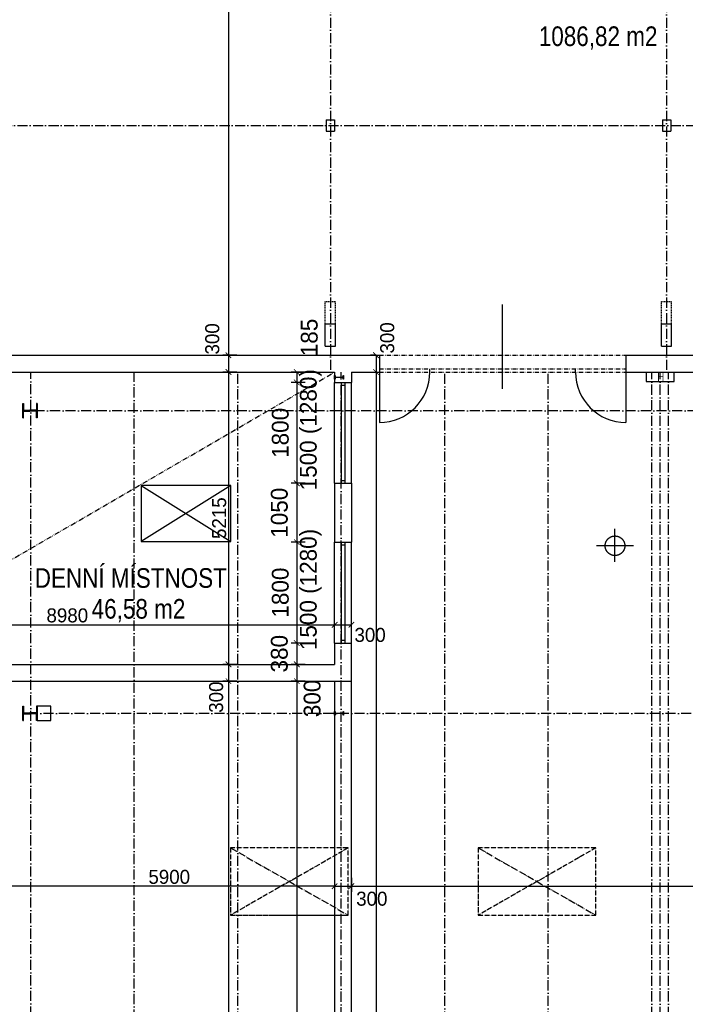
# Model space of a CAD drawing. Header units: millimetres. Extents: x -637441 to -130928, y -380379 to -53767.
# Tile 15 of 193: x -585990 to -574112, y -267648 to -250081. Entities that reach past the tile are written whole.
import ezdxf

# ---------------------------------------------------------------- set-up
doc = ezdxf.new("R2010")
doc.units = ezdxf.units.MM
doc.header["$LTSCALE"] = 10
for name, pattern in [('ACAD_ISO03W100', [30, 12, -18]), ('ACAD_ISO05W100', [34, 24, -3, 0.5, -3, 0.5, -3]), ('ACAD_ISO10W100', [18.5, 12, -3, 0.5, -3]), ('ACAD_ISO12W100', [22, 12, -3, 0.5, -3, 0.5, -3]), ('DASHDOT', [25.4, 12.7, -6.35, 0, -6.35])]:
    doc.linetypes.add(name, pattern=pattern)
for name, color, linetype in [('I', 3, 'Continuous'), ('Kóty', 7, 'Continuous'), ('NOVA_PRISTAVBA', 121, 'Continuous'), ('Osy', 1, 'DASHDOT'), ('POPIS', 7, 'Continuous'), ('SLABE', 7, 'Continuous'), ('SLABĚ', 7, 'Continuous'), ('Výplně otvorů', 7, 'Continuous'), ('ZDIVO', 6, 'Continuous')]:
    doc.layers.add(name, color=color, linetype=linetype)
doc.styles.add('NARROW', font='txt')
doc.styles.add('TGV styl', font='txt')
doc.dimstyles.new('VNITŘEK 1-200', dxfattribs={"dimtxt": 250, "dimasz": 100, "dimexe": 100, "dimexo": 250, "dimgap": 40, "dimtad": 1, "dimdec": 0, "dimzin": 0, "dimdsep": 46, "dimtxsty": 'TGV styl', "dimblk1": 'ARCHTICK', "dimblk2": 'ARCHTICK', "dimsah": 1, "dimcen": 0.09, "dimclrd": 256, "dimclre": 256, "dimclrt": 220, "dimadec": 0, "dimazin": 0, "dimtfac": 1, "dimtdec": 0, "dimtofl": 0, "dimtmove": 2, "dimatfit": 3, "dimldrblk": 'ARCHTICK', "dimfxl": 150, "dimfxlon": 1, "dimtolj": 1, "dimtzin": 0, "dimarcsym": 0})
doc.dimstyles.new('VNĚJŠEK 1-100', dxfattribs={"dimtxt": 300, "dimasz": 100, "dimexe": 100, "dimexo": 250, "dimgap": 40, "dimtad": 1, "dimdec": 0, "dimzin": 0, "dimdsep": 46, "dimtxsty": 'TGV styl', "dimblk1": 'ARCHTICK', "dimblk2": 'ARCHTICK', "dimsah": 1, "dimcen": 0.09, "dimclrd": 256, "dimclre": 256, "dimclrt": 220, "dimadec": 0, "dimazin": 0, "dimtfac": 1, "dimtdec": 0, "dimtofl": 0, "dimtmove": 2, "dimatfit": 3, "dimldrblk": 'ARCHTICK', "dimfxl": 350, "dimfxlon": 1, "dimtolj": 1, "dimtzin": 0, "dimarcsym": 0})

# ---------------------------------------------------------------- blocks, each defined once
blk = doc.blocks.new('_ArchTick')
at = {"color": 0, "const_width": 0.15}
blk.add_lwpolyline([(-0.5, -0.5), (0.5, 0.5)], dxfattribs=at)
blk = doc.blocks.new('*D229')
at = {"layer": 'DEFPOINTS', "color": 0, "ltscale": 0.35}
for p in [(-579472, -237908), (-582264, -256068), (-580446, -256068)]:
    blk.add_point(p, dxfattribs=at)
at = {"layer": 'Kóty', "lineweight": -2, "ltscale": 0.35}
for p, q in [((-582114, -237908), (-582364, -237908)), ((-582264, -237908), (-582264, -256068)), ((-582114, -256068), (-582364, -256068))]:
    blk.add_line(p, q, dxfattribs=at)
at = {"layer": 'Kóty', "lineweight": -2, "ltscale": 0.35, "xscale": 100, "yscale": 100, "zscale": 100}
for p, rotation in [((-582264, -237908), 90), ((-582264, -256068), 270)]:
    blk.add_blockref('_ArchTick', p, dxfattribs=dict(at, rotation=rotation))
at = {"layer": 'Kóty', "color": 220, "ltscale": 0.35, "insert": (-582429, -246988), "char_height": 250, "attachment_point": 5, "rotation": 90, "style": 'TGV styl'}
blk.add_mtext('\\A1;18160', dxfattribs=at)
blk = doc.blocks.new('*D230')
at = {"layer": 'DEFPOINTS', "color": 0, "ltscale": 0.35}
for p in [(-580446, -256068), (-582264, -256368), (-580446, -256368)]:
    blk.add_point(p, dxfattribs=at)
at = {"layer": 'Kóty', "lineweight": -2, "ltscale": 0.35}
for p, q in [((-582114, -256068), (-582364, -256068)), ((-582264, -256068), (-582264, -256368)), ((-582114, -256368), (-582364, -256368))]:
    blk.add_line(p, q, dxfattribs=at)
at = {"layer": 'Kóty', "lineweight": -2, "ltscale": 0.35, "xscale": 100, "yscale": 100, "zscale": 100}
for p, rotation in [((-582264, -256068), 90), ((-582264, -256368), 270)]:
    blk.add_blockref('_ArchTick', p, dxfattribs=dict(at, rotation=rotation))
at = {"layer": 'Kóty', "color": 220, "ltscale": 0.35, "insert": (-582552, -255776), "char_height": 250, "attachment_point": 5, "rotation": 90, "style": 'TGV styl'}
blk.add_mtext('\\A1;300', dxfattribs=at)
blk = doc.blocks.new('*D231')
at = {"layer": 'DEFPOINTS', "color": 0, "ltscale": 0.35}
for p in [(-580446, -256368), (-582264, -261583), (-580371, -261583)]:
    blk.add_point(p, dxfattribs=at)
at = {"layer": 'Kóty', "lineweight": -2, "ltscale": 0.35}
for p, q in [((-582114, -256368), (-582364, -256368)), ((-582264, -256368), (-582264, -261583)), ((-582114, -261583), (-582364, -261583))]:
    blk.add_line(p, q, dxfattribs=at)
at = {"layer": 'Kóty', "lineweight": -2, "ltscale": 0.35, "xscale": 100, "yscale": 100, "zscale": 100}
for p, rotation in [((-582264, -256368), 90), ((-582264, -261583), 270)]:
    blk.add_blockref('_ArchTick', p, dxfattribs=dict(at, rotation=rotation))
at = {"layer": 'Kóty', "color": 220, "ltscale": 0.35, "insert": (-582429, -258975), "char_height": 250, "attachment_point": 5, "rotation": 90, "style": 'TGV styl'}
blk.add_mtext('\\A1;5215', dxfattribs=at)
blk = doc.blocks.new('*D232')
at = {"layer": 'DEFPOINTS', "color": 0, "ltscale": 0.35}
for p in [(-580371, -261583), (-582264, -261883), (-580371, -261883)]:
    blk.add_point(p, dxfattribs=at)
at = {"layer": 'Kóty', "lineweight": -2, "ltscale": 0.35}
for p, q in [((-582114, -261583), (-582364, -261583)), ((-582264, -261583), (-582264, -261883)), ((-582114, -261883), (-582364, -261883))]:
    blk.add_line(p, q, dxfattribs=at)
at = {"layer": 'Kóty', "lineweight": -2, "ltscale": 0.35, "xscale": 100, "yscale": 100, "zscale": 100}
for p, rotation in [((-582264, -261583), 90), ((-582264, -261883), 270)]:
    blk.add_blockref('_ArchTick', p, dxfattribs=dict(at, rotation=rotation))
at = {"layer": 'Kóty', "color": 220, "ltscale": 0.35, "insert": (-582483, -262168), "char_height": 250, "attachment_point": 5, "rotation": 90, "style": 'TGV styl'}
blk.add_mtext('\\A1;300', dxfattribs=at)
blk = doc.blocks.new('*D233')
at = {"layer": 'DEFPOINTS', "color": 0, "ltscale": 0.35}
for p in [(-580371, -261883), (-582264, -280603), (-580371, -280603)]:
    blk.add_point(p, dxfattribs=at)
at = {"layer": 'Kóty', "lineweight": -2, "ltscale": 0.35}
for p, q in [((-582114, -261883), (-582364, -261883)), ((-582264, -261883), (-582264, -280603)), ((-582114, -280603), (-582364, -280603))]:
    blk.add_line(p, q, dxfattribs=at)
at = {"layer": 'Kóty', "lineweight": -2, "ltscale": 0.35, "xscale": 100, "yscale": 100, "zscale": 100}
for p, rotation in [((-582264, -261883), 90), ((-582264, -280603), 270)]:
    blk.add_blockref('_ArchTick', p, dxfattribs=dict(at, rotation=rotation))
at = {"layer": 'Kóty', "color": 220, "ltscale": 0.35, "insert": (-582432, -270399), "char_height": 250, "attachment_point": 5, "rotation": 90, "style": 'TGV styl'}
blk.add_mtext('\\A1;18720', dxfattribs=at)
blk = doc.blocks.new('*D239')
at = {"layer": 'DEFPOINTS', "color": 0, "ltscale": 0.35}
for p in [(-579571, -256068), (-580071, -256368), (-579631, -256368)]:
    blk.add_point(p, dxfattribs=at)
at = {"layer": 'Kóty', "lineweight": -2, "ltscale": 0.35}
for p, q in [((-579631, -256068), (-579731, -256068)), ((-579631, -256068), (-579631, -256368)), ((-579781, -256368), (-579531, -256368))]:
    blk.add_line(p, q, dxfattribs=at)
at = {"layer": 'Kóty', "lineweight": -2, "ltscale": 0.35, "xscale": 100, "yscale": 100, "zscale": 100}
for p, rotation in [((-579631, -256068), 90), ((-579631, -256368), 270)]:
    blk.add_blockref('_ArchTick', p, dxfattribs=dict(at, rotation=rotation))
at = {"layer": 'Kóty', "color": 220, "ltscale": 0.35, "insert": (-579430, -255759), "char_height": 250, "attachment_point": 5, "rotation": 90, "style": 'TGV styl'}
blk.add_mtext('\\A1;300', dxfattribs=at)
blk = doc.blocks.new('*D240')
at = {"layer": 'DEFPOINTS', "color": 0, "ltscale": 0.35}
for p in [(-580071, -256368), (-580071, -286548), (-579631, -286548)]:
    blk.add_point(p, dxfattribs=at)
at = {"layer": 'Kóty', "lineweight": -2, "ltscale": 0.35}
for p, q in [((-579781, -256368), (-579531, -256368)), ((-579631, -256368), (-579631, -286548)), ((-579781, -286548), (-579531, -286548))]:
    blk.add_line(p, q, dxfattribs=at)
at = {"layer": 'Kóty', "lineweight": -2, "ltscale": 0.35, "xscale": 100, "yscale": 100, "zscale": 100}
for p, rotation in [((-579631, -256368), 90), ((-579631, -286548), 270)]:
    blk.add_blockref('_ArchTick', p, dxfattribs=dict(at, rotation=rotation))
at = {"layer": 'Kóty', "color": 220, "ltscale": 0.35, "insert": (-579796, -271458), "char_height": 250, "attachment_point": 5, "rotation": 90, "style": 'TGV styl'}
blk.add_mtext('\\A1;30180', dxfattribs=at)
blk = doc.blocks.new('*D258')
at = {"layer": 'DEFPOINTS', "color": 0, "ltscale": 0.35}
for p in [(-580371, -260879), (-589351, -261583), (-580371, -261583)]:
    blk.add_point(p, dxfattribs=at)
at = {"layer": 'Kóty', "lineweight": -2, "ltscale": 0.35}
for p, q in [((-589351, -261029), (-589351, -260779)), ((-580371, -261029), (-580371, -260779)), ((-589351, -260879), (-580371, -260879))]:
    blk.add_line(p, q, dxfattribs=at)
at = {"layer": 'Kóty', "lineweight": -2, "ltscale": 0.35, "xscale": 100, "yscale": 100, "zscale": 100, "rotation": 180}
blk.add_blockref('_ArchTick', (-589351, -260879), dxfattribs=at)
at = {"layer": 'Kóty', "lineweight": -2, "ltscale": 0.35, "xscale": 100, "yscale": 100, "zscale": 100}
blk.add_blockref('_ArchTick', (-580371, -260879), dxfattribs=at)
at = {"layer": 'Kóty', "color": 220, "ltscale": 0.35, "insert": (-585140, -260711), "char_height": 250, "attachment_point": 5, "style": 'TGV styl'}
blk.add_mtext('\\A1;8980', dxfattribs=at)
blk = doc.blocks.new('*D259')
at = {"layer": 'DEFPOINTS', "color": 0, "ltscale": 0.35}
for p in [(-580071, -260876), (-580371, -261203), (-580071, -261203)]:
    blk.add_point(p, dxfattribs=at)
at = {"layer": 'Kóty', "lineweight": -2, "ltscale": 0.35}
for p, q in [((-580371, -260953), (-580371, -260776)), ((-580071, -260953), (-580071, -260776)), ((-580371, -260876), (-580071, -260876))]:
    blk.add_line(p, q, dxfattribs=at)
at = {"layer": 'Kóty', "lineweight": -2, "ltscale": 0.35, "xscale": 100, "yscale": 100, "zscale": 100, "rotation": 180}
blk.add_blockref('_ArchTick', (-580371, -260876), dxfattribs=at)
at = {"layer": 'Kóty', "lineweight": -2, "ltscale": 0.35, "xscale": 100, "yscale": 100, "zscale": 100}
blk.add_blockref('_ArchTick', (-580071, -260876), dxfattribs=at)
at = {"layer": 'Kóty', "color": 220, "ltscale": 0.35, "insert": (-579737, -261059), "char_height": 250, "attachment_point": 5, "style": 'TGV styl'}
blk.add_mtext('\\A1;300', dxfattribs=at)
blk = doc.blocks.new('*D260')
at = {"layer": 'DEFPOINTS', "color": 0, "ltscale": 0.35}
for p in [(-580071, -256368), (-562771, -256368), (-562771, -265541)]:
    blk.add_point(p, dxfattribs=at)
at = {"layer": 'Kóty', "lineweight": -2, "ltscale": 0.35}
for p, q in [((-580071, -265391), (-580071, -265641)), ((-562771, -265391), (-562771, -265641)), ((-580071, -265541), (-562771, -265541))]:
    blk.add_line(p, q, dxfattribs=at)
at = {"layer": 'Kóty', "lineweight": -2, "ltscale": 0.35, "xscale": 100, "yscale": 100, "zscale": 100, "rotation": 180}
blk.add_blockref('_ArchTick', (-580071, -265541), dxfattribs=at)
at = {"layer": 'Kóty', "lineweight": -2, "ltscale": 0.35, "xscale": 100, "yscale": 100, "zscale": 100}
blk.add_blockref('_ArchTick', (-562771, -265541), dxfattribs=at)
at = {"layer": 'Kóty', "color": 220, "ltscale": 0.35, "insert": (-571421, -265376), "char_height": 250, "attachment_point": 5, "style": 'TGV styl'}
blk.add_mtext('\\A1;17300', dxfattribs=at)
blk = doc.blocks.new('*D270')
at = {"layer": 'DEFPOINTS', "color": 0, "ltscale": 0.35}
for p in [(-586271, -261883), (-580371, -261883), (-586271, -265541)]:
    blk.add_point(p, dxfattribs=at)
at = {"layer": 'Kóty', "lineweight": -2, "ltscale": 0.35}
for p, q in [((-586271, -265391), (-586271, -265641)), ((-580371, -265391), (-580371, -265641)), ((-580371, -265541), (-586271, -265541))]:
    blk.add_line(p, q, dxfattribs=at)
at = {"layer": 'Kóty', "lineweight": -2, "ltscale": 0.35, "xscale": 100, "yscale": 100, "zscale": 100, "rotation": 180}
blk.add_blockref('_ArchTick', (-586271, -265541), dxfattribs=at)
at = {"layer": 'Kóty', "lineweight": -2, "ltscale": 0.35, "xscale": 100, "yscale": 100, "zscale": 100}
blk.add_blockref('_ArchTick', (-580371, -265541), dxfattribs=at)
at = {"layer": 'Kóty', "color": 220, "ltscale": 0.35, "insert": (-583321, -265376), "char_height": 250, "attachment_point": 5, "style": 'TGV styl'}
blk.add_mtext('\\A1;5900', dxfattribs=at)
blk = doc.blocks.new('*D271')
at = {"layer": 'DEFPOINTS', "color": 0, "ltscale": 0.35}
for p in [(-580371, -261883), (-580071, -261883), (-580071, -265541)]:
    blk.add_point(p, dxfattribs=at)
at = {"layer": 'Kóty', "lineweight": -2, "ltscale": 0.35}
for p, q in [((-580371, -265391), (-580371, -265641)), ((-580071, -265391), (-580071, -265641)), ((-580371, -265541), (-580071, -265541))]:
    blk.add_line(p, q, dxfattribs=at)
at = {"layer": 'Kóty', "lineweight": -2, "ltscale": 0.35, "xscale": 100, "yscale": 100, "zscale": 100, "rotation": 180}
blk.add_blockref('_ArchTick', (-580371, -265541), dxfattribs=at)
at = {"layer": 'Kóty', "lineweight": -2, "ltscale": 0.35, "xscale": 100, "yscale": 100, "zscale": 100}
blk.add_blockref('_ArchTick', (-580071, -265541), dxfattribs=at)
at = {"layer": 'Kóty', "color": 220, "ltscale": 0.35, "insert": (-579706, -265766), "char_height": 250, "attachment_point": 5, "style": 'TGV styl'}
blk.add_mtext('\\A1;300', dxfattribs=at)
blk = doc.blocks.new('*D545')
at = {"layer": 'DEFPOINTS', "color": 0, "ltscale": 0.35}
for p in [(-580371, -256368), (-581045, -256553), (-580371, -256553)]:
    blk.add_point(p, dxfattribs=at)
at = {"layer": 'Kóty', "lineweight": -2, "ltscale": 0.35}
for p, q in [((-580895, -256368), (-581145, -256368)), ((-581045, -256368), (-581045, -256553)), ((-580895, -256553), (-581145, -256553))]:
    blk.add_line(p, q, dxfattribs=at)
at = {"layer": 'Kóty', "lineweight": -2, "ltscale": 0.35, "xscale": 100, "yscale": 100, "zscale": 100}
for p, rotation in [((-581045, -256368), 90), ((-581045, -256553), 270)]:
    blk.add_blockref('_ArchTick', p, dxfattribs=dict(at, rotation=rotation))
at = {"layer": 'Kóty', "color": 220, "ltscale": 0.35, "insert": (-580821, -255751), "char_height": 300, "attachment_point": 5, "rotation": 90, "style": 'TGV styl'}
blk.add_mtext('\\A1;185', dxfattribs=at)
blk = doc.blocks.new('*D546')
at = {"layer": 'DEFPOINTS', "color": 0, "ltscale": 0.35}
for p in [(-580371, -256553), (-581045, -258353), (-580371, -258353)]:
    blk.add_point(p, dxfattribs=at)
at = {"layer": 'Kóty', "lineweight": -2, "ltscale": 0.35}
for p, q in [((-580895, -256553), (-581145, -256553)), ((-581045, -256553), (-581045, -258353)), ((-580895, -258353), (-581145, -258353))]:
    blk.add_line(p, q, dxfattribs=at)
at = {"layer": 'Kóty', "lineweight": -2, "ltscale": 0.35, "xscale": 100, "yscale": 100, "zscale": 100}
for p, rotation in [((-581045, -256553), 90), ((-581045, -258353), 270)]:
    blk.add_blockref('_ArchTick', p, dxfattribs=dict(at, rotation=rotation))
at = {"layer": 'Kóty', "color": 220, "ltscale": 0.35, "insert": (-581045, -257453), "char_height": 300, "attachment_point": 5, "rotation": 90, "style": 'TGV styl'}
blk.add_mtext('\\A1;1800\\P 1500 (1280)', dxfattribs=at)
blk = doc.blocks.new('*D547')
at = {"layer": 'DEFPOINTS', "color": 0, "ltscale": 0.35}
for p in [(-580371, -258353), (-581045, -259403), (-580371, -259403)]:
    blk.add_point(p, dxfattribs=at)
at = {"layer": 'Kóty', "lineweight": -2, "ltscale": 0.35}
for p, q in [((-580895, -258353), (-581145, -258353)), ((-581045, -258353), (-581045, -259403)), ((-580895, -259403), (-581145, -259403))]:
    blk.add_line(p, q, dxfattribs=at)
at = {"layer": 'Kóty', "lineweight": -2, "ltscale": 0.35, "xscale": 100, "yscale": 100, "zscale": 100}
for p, rotation in [((-581045, -258353), 90), ((-581045, -259403), 270)]:
    blk.add_blockref('_ArchTick', p, dxfattribs=dict(at, rotation=rotation))
at = {"layer": 'Kóty', "color": 220, "ltscale": 0.35, "insert": (-581355, -258878), "char_height": 300, "attachment_point": 5, "rotation": 90, "style": 'TGV styl'}
blk.add_mtext('\\A1;1050', dxfattribs=at)
blk = doc.blocks.new('*D548')
at = {"layer": 'DEFPOINTS', "color": 0, "ltscale": 0.35}
for p in [(-580371, -259403), (-581045, -261203), (-580371, -261203)]:
    blk.add_point(p, dxfattribs=at)
at = {"layer": 'Kóty', "lineweight": -2, "ltscale": 0.35}
for p, q in [((-580895, -259403), (-581145, -259403)), ((-581045, -259403), (-581045, -261203)), ((-580895, -261203), (-581145, -261203))]:
    blk.add_line(p, q, dxfattribs=at)
at = {"layer": 'Kóty', "lineweight": -2, "ltscale": 0.35, "xscale": 100, "yscale": 100, "zscale": 100}
for p, rotation in [((-581045, -259403), 90), ((-581045, -261203), 270)]:
    blk.add_blockref('_ArchTick', p, dxfattribs=dict(at, rotation=rotation))
at = {"layer": 'Kóty', "color": 220, "ltscale": 0.35, "insert": (-581045, -260303), "char_height": 300, "attachment_point": 5, "rotation": 90, "style": 'TGV styl'}
blk.add_mtext('\\A1;1800\\P 1500 (1280)', dxfattribs=at)
blk = doc.blocks.new('*D549')
at = {"layer": 'DEFPOINTS', "color": 0, "ltscale": 0.35}
for p in [(-580371, -261203), (-581045, -261583), (-580371, -261583)]:
    blk.add_point(p, dxfattribs=at)
at = {"layer": 'Kóty', "lineweight": -2, "ltscale": 0.35}
for p, q in [((-580895, -261203), (-581145, -261203)), ((-581045, -261203), (-581045, -261583)), ((-580895, -261583), (-581145, -261583))]:
    blk.add_line(p, q, dxfattribs=at)
at = {"layer": 'Kóty', "lineweight": -2, "ltscale": 0.35, "xscale": 100, "yscale": 100, "zscale": 100}
for p, rotation in [((-581045, -261203), 90), ((-581045, -261583), 270)]:
    blk.add_blockref('_ArchTick', p, dxfattribs=dict(at, rotation=rotation))
at = {"layer": 'Kóty', "color": 220, "ltscale": 0.35, "insert": (-581355, -261393), "char_height": 300, "attachment_point": 5, "rotation": 90, "style": 'TGV styl'}
blk.add_mtext('\\A1;380', dxfattribs=at)
blk = doc.blocks.new('*D550')
at = {"layer": 'DEFPOINTS', "color": 0, "ltscale": 0.35}
for p in [(-580371, -261583), (-581045, -261883), (-580371, -261883)]:
    blk.add_point(p, dxfattribs=at)
at = {"layer": 'Kóty', "lineweight": -2, "ltscale": 0.35}
for p, q in [((-580895, -261583), (-581145, -261583)), ((-581045, -261583), (-581045, -261883)), ((-580895, -261883), (-581145, -261883))]:
    blk.add_line(p, q, dxfattribs=at)
at = {"layer": 'Kóty', "lineweight": -2, "ltscale": 0.35, "xscale": 100, "yscale": 100, "zscale": 100}
for p, rotation in [((-581045, -261583), 90), ((-581045, -261883), 270)]:
    blk.add_blockref('_ArchTick', p, dxfattribs=dict(at, rotation=rotation))
at = {"layer": 'Kóty', "color": 220, "ltscale": 0.35, "insert": (-580770, -262191), "char_height": 300, "attachment_point": 5, "rotation": 90, "style": 'TGV styl'}
blk.add_mtext('\\A1;300', dxfattribs=at)
blk = doc.blocks.new('*D551')
at = {"layer": 'DEFPOINTS', "color": 0, "ltscale": 0.35}
for p in [(-580371, -261883), (-581045, -282648), (-580371, -282648)]:
    blk.add_point(p, dxfattribs=at)
at = {"layer": 'Kóty', "lineweight": -2, "ltscale": 0.35}
for p, q in [((-580895, -261883), (-581145, -261883)), ((-581045, -261883), (-581045, -282648)), ((-580895, -282648), (-581145, -282648))]:
    blk.add_line(p, q, dxfattribs=at)
at = {"layer": 'Kóty', "lineweight": -2, "ltscale": 0.35, "xscale": 100, "yscale": 100, "zscale": 100}
for p, rotation in [((-581045, -261883), 90), ((-581045, -282648), 270)]:
    blk.add_blockref('_ArchTick', p, dxfattribs=dict(at, rotation=rotation))
at = {"layer": 'Kóty', "color": 220, "ltscale": 0.35, "insert": (-581235, -272265), "char_height": 300, "attachment_point": 5, "rotation": 90, "style": 'TGV styl'}
blk.add_mtext('\\A1;20765', dxfattribs=at)

msp = doc.modelspace()

# ---------------------------------------------------------------- linework, layer by layer
at = {"layer": 'I'}
for points in [[(-580371.165, -256427.597), (-580362.594, -256427.597), (-580359.737, -256459.024), (-580222.601, -256459.024), (-580219.744, -256427.597), (-580211.173, -256427.597), (-580211.173, -256496.165), (-580219.744, -256496.165), (-580222.601, -256464.738), (-580359.737, -256464.738), (-580362.594, -256496.165), (-580371.165, -256496.165), (-580371.165, -256427.597)], [(-585936.228, -256926.354), (-585936.228, -257186.354), (-585922.228, -257186.354), (-585922.228, -257063.354), (-585806.228, -257063.354)], [(-585936.228, -257186.354), (-585936.228, -256926.354), (-585922.228, -256926.354), (-585922.228, -257049.354), (-585806.228, -257049.354)], [(-585676.228, -256926.354), (-585676.228, -257186.354), (-585690.228, -257186.354), (-585690.228, -257063.354), (-585806.228, -257063.354)], [(-585676.228, -257186.354), (-585676.228, -256926.354), (-585690.228, -256926.354), (-585690.228, -257049.354), (-585806.228, -257049.354)], [(-585936.228, -262586.185), (-585936.228, -262326.185), (-585922.228, -262326.185), (-585922.228, -262449.185), (-585806.228, -262449.185)], [(-585936.228, -262326.185), (-585936.228, -262586.185), (-585922.228, -262586.185), (-585922.228, -262463.185), (-585806.228, -262463.185)], [(-585676.228, -262586.185), (-585676.228, -262326.185), (-585690.228, -262326.185), (-585690.228, -262449.185), (-585806.228, -262449.185)], [(-585676.228, -262326.185), (-585676.228, -262586.185), (-585690.228, -262586.185), (-585690.228, -262463.185), (-585806.228, -262463.185)], [(-580371.202, -262423.68), (-580362.631, -262423.68), (-580359.774, -262455.107), (-580222.638, -262455.107), (-580219.781, -262423.68), (-580211.21, -262423.68), (-580211.21, -262492.248), (-580219.781, -262492.248), (-580222.638, -262460.821), (-580359.774, -262460.821), (-580362.631, -262492.248), (-580371.202, -262492.248), (-580371.202, -262423.68)]]:
    msp.add_lwpolyline(points, dxfattribs=at)
at = {"layer": 'Kóty'}
msp.add_line((-577379.769, -255159.869), (-577379.769, -256667.116), dxfattribs=at)
at = {"layer": 'NOVA_PRISTAVBA', "linetype": 'Continuous', "ltscale": 10}
for p, q in [((-580249.366, -256602.797), (-580184.171, -256602.797)), ((-580249.366, -258302.797), (-580184.171, -258302.797)), ((-580249.366, -259452.797), (-580184.171, -259452.797)), ((-580249.366, -261152.797), (-580184.171, -261152.797))]:
    msp.add_line(p, q, dxfattribs=at)
at = {"layer": 'Osy', "linetype": 'ACAD_ISO10W100', "ltscale": 1.5}
for p, q in [((-580446.228, -226457.964), (-580446.228, -256367.964)), ((-574446.228, -226457.964), (-574446.228, -256367.964)), ((-604621.228, -251967.964), (-544271.228, -251967.964)), ((-585788.228, -286457.964), (-585788.228, -256367.964)), ((-583946.228, -286512.961), (-583946.228, -256367.964)), ((-582099.228, -286547.964), (-582099.228, -256367.964)), ((-580252.228, -286472.796), (-580252.228, -256367.964)), ((-578405.228, -286547.35), (-578405.228, -256367.964)), ((-576558.228, -286547.35), (-576558.228, -256367.964)), ((-574711.228, -292847.964), (-574711.228, -256367.964)), ((-574561.228, -292847.964), (-574561.228, -256367.964)), ((-574561.228, -292847.964), (-574561.228, -256367.964)), ((-574411.228, -292847.964), (-574411.228, -256367.964)), ((-573336.228, -257058.133), (-585936.228, -257058.133)), ((-563186.228, -262457.964), (-585788.228, -262457.964))]:
    msp.add_line(p, q, dxfattribs=at)
at = {"layer": 'POPIS'}
for p, q in [((-574809.945, -256367.964), (-574809.945, -256535.971)), ((-574809.945, -256367.964), (-574312.511, -256367.964)), ((-574312.511, -256535.971), (-574312.511, -256367.964)), ((-574809.945, -256535.971), (-574312.511, -256535.971))]:
    msp.add_line(p, q, dxfattribs=at)
at = {"layer": 'SLABE', "ltscale": 50}
for p, q in [((-580371.228, -258352.797), (-580371.228, -256552.797)), ((-580071.228, -258352.797), (-580071.228, -256552.797)), ((-580371.228, -261202.797), (-580371.228, -259402.797)), ((-580071.228, -261202.797), (-580071.228, -259402.797))]:
    msp.add_line(p, q, dxfattribs=at)
at = {"layer": 'SLABE', "linetype": 'ACAD_ISO05W100', "ltscale": 0.35}
for p, q in [((-580125.728, -264857.964), (-582225.728, -266057.964)), ((-575708.228, -264857.964), (-577808.228, -266057.964))]:
    msp.add_line(p, q, dxfattribs=at)
at = {"layer": 'SLABE', "linetype": 'ACAD_ISO05W100', "ltscale": 0.5}
for p, q in [((-582225.728, -264857.964), (-580125.728, -266057.964)), ((-577808.228, -264857.964), (-575708.228, -266057.964))]:
    msp.add_line(p, q, dxfattribs=at)
at = {"layer": 'SLABE', "linetype": 'ACAD_ISO05W100', "ltscale": 0.35}
for points in [[(-582225.728, -264857.964), (-582225.728, -266057.964), (-580125.728, -266057.964), (-580125.728, -264857.964)], [(-577808.228, -264857.964), (-577808.228, -266057.964), (-575708.228, -266057.964), (-575708.228, -264857.964)]]:
    msp.add_lwpolyline(points, close=True, dxfattribs=at)
at = {"layer": 'SLABĚ'}
for p, q in [((-580521.228, -251867.964), (-580521.228, -252067.964)), ((-580521.228, -251867.964), (-580371.228, -251867.964)), ((-580371.228, -251867.964), (-580371.228, -252067.964)), ((-574521.228, -251867.964), (-574371.228, -251867.964)), ((-574521.228, -251867.964), (-574521.228, -252067.964)), ((-574371.228, -251867.964), (-574371.228, -252067.964)), ((-580521.228, -252067.964), (-580371.228, -252067.964)), ((-574521.228, -252067.964), (-574371.228, -252067.964)), ((-580536.228, -255907.964), (-580536.228, -255507.964)), ((-580536.228, -255507.964), (-580356.228, -255507.964)), ((-580356.228, -255907.964), (-580356.228, -255507.964)), ((-574536.228, -255907.964), (-574536.228, -255507.964)), ((-574536.228, -255507.964), (-574356.228, -255507.964)), ((-574356.228, -255907.964), (-574356.228, -255507.964)), ((-580536.228, -255907.964), (-580356.228, -255907.964)), ((-574536.228, -255907.964), (-574356.228, -255907.964)), ((-580371.228, -261882.964), (-580071.248, -261882.973))]:
    msp.add_line(p, q, dxfattribs=at)
at = {"layer": 'SLABĚ', "linetype": 'ACAD_ISO03W100', "ltscale": 0.05}
for p, q in [((-580536.228, -255107.964), (-580356.228, -255107.964)), ((-580536.228, -255507.964), (-580536.228, -255107.964)), ((-580356.228, -255507.964), (-580356.228, -255107.964)), ((-574536.228, -255107.964), (-574356.228, -255107.964)), ((-574536.228, -255507.964), (-574536.228, -255107.964)), ((-574356.228, -255507.964), (-574356.228, -255107.964))]:
    msp.add_line(p, q, dxfattribs=at)
at = {"layer": 'SLABĚ', "linetype": 'ACAD_ISO12W100', "ltscale": 0.6}
msp.add_line((-579571.228, -256067.964), (-575171.228, -256067.964), dxfattribs=at)
at = {"layer": 'SLABĚ', "linetype": 'ACAD_ISO12W100', "ltscale": 0.75}
msp.add_line((-589351.261, -261582.964), (-580371.228, -256367.964), dxfattribs=at)
at = {"layer": 'SLABĚ', "linetype": 'ACAD_ISO05W100', "ltscale": 15}
for p, q in [((-583822.728, -258390.97), (-582222.728, -259390.97)), ((-582222.728, -258390.97), (-583822.728, -259390.97))]:
    msp.add_line(p, q, dxfattribs=at)
at = {"layer": 'SLABĚ', "linetype": 'ACAD_ISO10W100', "ltscale": 10}
for p, q in [((-575366.572, -259751.43), (-575366.572, -259167.126)), ((-575033.691, -259467.687), (-575696.257, -259467.687))]:
    msp.add_line(p, q, dxfattribs=at)
at = {"layer": 'SLABĚ', "linetype": 'ACAD_ISO05W100', "ltscale": 15}
msp.add_lwpolyline([(-583822.728, -258390.97), (-583822.728, -259390.97), (-582222.728, -259390.97), (-582222.728, -258390.97)], close=True, dxfattribs=at)
at = {"layer": 'SLABĚ'}
msp.add_lwpolyline([(-585436.228, -262326.185), (-585676.228, -262326.185), (-585676.228, -262586.185), (-585436.228, -262586.185)], close=True, dxfattribs=at)
at = {"layer": 'SLABĚ', "linetype": 'ACAD_ISO05W100', "ltscale": 15}
msp.add_circle((-575366.572, -259467.687), 175, dxfattribs=at)
at = {"layer": 'Výplně otvorů', "linetype": 'ACAD_ISO12W100', "lineweight": -3, "ltscale": 0.6}
for p, q in [((-579571.669, -256309.162), (-575171.669, -256309.162)), ((-579571.228, -256367.964), (-575171.228, -256367.964))]:
    msp.add_line(p, q, dxfattribs=at)
at = {"layer": 'Výplně otvorů'}
for p, q in [((-579571.228, -256367.964), (-579571.228, -257267.964)), ((-578671.228, -256367.964), (-578671.228, -256317.964)), ((-576071.228, -256367.964), (-576071.228, -256317.964)), ((-575171.228, -256367.964), (-575171.228, -257267.964)), ((-580249.366, -258352.797), (-580249.366, -256552.797)), ((-580184.171, -258352.797), (-580184.171, -256552.797)), ((-580249.366, -261202.797), (-580249.366, -259402.797)), ((-580184.171, -261202.797), (-580184.171, -259402.797))]:
    msp.add_line(p, q, dxfattribs=at)
for centre, start, end in [((-579571.228, -256367.964), 270, 0), ((-575171.228, -256367.964), 180, 270)]:
    msp.add_arc(centre, 900, start, end, dxfattribs=at)
at = {"layer": 'ZDIVO'}
for p, q in [((-587471.278, -256069.801), (-579571.228, -256067.964)), ((-579571.228, -256067.964), (-579571.228, -256367.964)), ((-575171.228, -256067.964), (-572443.682, -256067.964)), ((-575171.228, -256067.964), (-575171.228, -256367.964)), ((-586271.228, -256367.964), (-580371.228, -256367.964)), ((-580371.228, -256367.964), (-580371.228, -256552.797)), ((-580071.228, -256367.964), (-579571.228, -256367.964)), ((-580071.228, -256367.964), (-580071.228, -256552.797)), ((-575171.228, -256367.964), (-572443.682, -256367.964)), ((-580371.228, -256552.797), (-580071.228, -256552.797)), ((-580371.228, -256552.797), (-580071.228, -256552.797)), ((-580371.228, -258352.797), (-580071.228, -258352.797)), ((-580371.228, -258352.797), (-580371.228, -259402.797)), ((-580071.228, -258352.797), (-580071.228, -259402.797)), ((-580371.228, -259402.797), (-580071.228, -259402.797)), ((-580371.228, -261202.797), (-580071.228, -261202.797)), ((-580371.228, -261202.797), (-580371.228, -261582.964)), ((-580071.29, -263357.964), (-580071.228, -261202.797)), ((-586271.228, -261582.964), (-580371.228, -261582.964)), ((-586271.228, -261882.964), (-580371.228, -261882.964)), ((-580371.228, -261882.964), (-580371.228, -265357.964)), ((-580071.29, -276707.914), (-580071.29, -263357.963)), ((-580371.228, -265357.964), (-580371.228, -276707.914))]:
    msp.add_line(p, q, dxfattribs=at)

# ---------------------------------------------------------------- texts
at = {"layer": 'POPIS', "style": 'NARROW'}
for s, height, p in [('1086,82 m2', 350, (-576726.477, -250551.086)), ('H', 150, (-574611.473, -256528.019)), ('DENNÍ MÍSTNOST', 350, (-585721.329, -260217.317)), ('46,58 m2', 350, (-584705.422, -260767.317))]:
    msp.add_text(s, height=height, dxfattribs=at).set_placement(p)

# ---------------------------------------------------------------- dimensions: what is measured, and where the dimension line sits
at = {"layer": 'Kóty', "ltscale": 0.35}
for base, p1, p2, picture, middle in [((-582264.169, -256068.167), (-579472.006, -237907.964), (-580446.228, -256068.167), '*D229', (-582429.169, -246988.066)), ((-582264.169, -261582.964), (-580446.228, -256367.964), (-580371.228, -261582.964), '*D231', (-582429.169, -258975.464)), ((-579631.301, -286547.964), (-580071.228, -256367.964), (-580071.228, -286547.964), '*D240', (-579796.301, -271457.964))]:
    dim = msp.add_linear_dim(base=base, p1=p1, p2=p2, angle=90, dimstyle='VNITŘEK 1-200', dxfattribs=at)
    dim.commit()
    dim.dimension.update_dxf_attribs({"geometry": picture, "text_midpoint": middle})
for base, p1, p2, picture, middle in [((-581044.67, -256552.797), (-580371.228, -256367.964), (-580371.228, -256552.797), '*D545', (-580821.471, -255750.556)), ((-581044.67, -261882.964), (-580371.228, -261582.964), (-580371.228, -261882.964), '*D550', (-580770.446, -262191.073))]:
    dim = msp.add_linear_dim(base=base, p1=p1, p2=p2, angle=90, dimstyle='VNĚJŠEK 1-100', override={"dimfxl": 150}, dxfattribs=at)
    dim.commit()
    dim.dimension.update_dxf_attribs({"geometry": picture, "text_midpoint": middle, "dimtype": 160})
for base, p1, p2, picture, middle in [((-582264.169, -256367.964), (-580446.228, -256068.167), (-580446.228, -256367.964), '*D230', (-582551.813, -255775.805)), ((-579631.301, -256367.964), (-579571.228, -256067.964), (-580071.228, -256367.964), '*D239', (-579430.2, -255759.372)), ((-582264.169, -261882.964), (-580371.228, -261582.964), (-580371.228, -261882.964), '*D232', (-582483.255, -262168.482)), ((-582264.169, -280603.185), (-580371.228, -261882.964), (-580371.228, -280603.185), '*D233', (-582431.813, -270398.867))]:
    dim = msp.add_linear_dim(base=base, p1=p1, p2=p2, angle=90, dimstyle='VNITŘEK 1-200', dxfattribs=at)
    dim.commit()
    dim.dimension.update_dxf_attribs({"geometry": picture, "text_midpoint": middle, "dimtype": 160})
for base, p1, p2, picture, middle in [((-581044.67, -258352.797), (-580371.228, -256552.797), (-580371.228, -258352.797), '*D546', (-581044.67, -257452.797)), ((-581044.67, -261202.797), (-580371.228, -259402.797), (-580371.228, -261202.797), '*D548', (-581044.67, -260302.797))]:
    dim = msp.add_linear_dim(base=base, p1=p1, p2=p2, angle=90, text='<>\\X 1500 (1280)', dimstyle='VNĚJŠEK 1-100', override={"dimfxl": 150}, dxfattribs=at)
    dim.commit()
    dim.dimension.update_dxf_attribs({"geometry": picture, "text_midpoint": middle, "dimtype": 160})
for base, p1, p2, picture, middle in [((-562771.228, -265540.833), (-580071.228, -256367.964), (-562771.228, -256367.964), '*D260', (-571421.228, -265375.833)), ((-586271.228, -265540.896), (-580371.228, -261882.964), (-586271.228, -261882.964), '*D270', (-583321.228, -265375.896))]:
    dim = msp.add_linear_dim(base=base, p1=p1, p2=p2, dimstyle='VNITŘEK 1-200', dxfattribs=at)
    dim.commit()
    dim.dimension.update_dxf_attribs({"geometry": picture, "text_midpoint": middle})
for base, p1, p2, picture, middle in [((-581044.67, -259402.797), (-580371.228, -258352.797), (-580371.228, -259402.797), '*D547', (-581354.67, -258877.797)), ((-581044.67, -261582.964), (-580371.228, -261202.797), (-580371.228, -261582.964), '*D549', (-581354.67, -261392.881)), ((-581044.67, -282647.964), (-580371.228, -261882.964), (-580371.29, -282647.964), '*D551', (-581234.67, -272265.464))]:
    dim = msp.add_linear_dim(base=base, p1=p1, p2=p2, angle=90, dimstyle='VNĚJŠEK 1-100', override={"dimfxl": 150}, dxfattribs=at)
    dim.commit()
    dim.dimension.update_dxf_attribs({"geometry": picture, "text_midpoint": middle})
for base, p1, p2, picture, middle in [((-580371.228, -260878.803), (-589351.261, -261582.964), (-580371.228, -261582.964), '*D258', (-585140.137, -260711.159)), ((-580071.228, -260875.803), (-580371.228, -261202.797), (-580071.228, -261202.797), '*D259', (-579736.711, -261058.837)), ((-580071.248, -265540.896), (-580371.228, -261882.964), (-580071.248, -261882.973), '*D271', (-579705.692, -265765.872))]:
    dim = msp.add_linear_dim(base=base, p1=p1, p2=p2, dimstyle='VNITŘEK 1-200', dxfattribs=at)
    dim.commit()
    dim.dimension.update_dxf_attribs({"geometry": picture, "text_midpoint": middle, "dimtype": 160})

doc.saveas('drawing.dxf')
